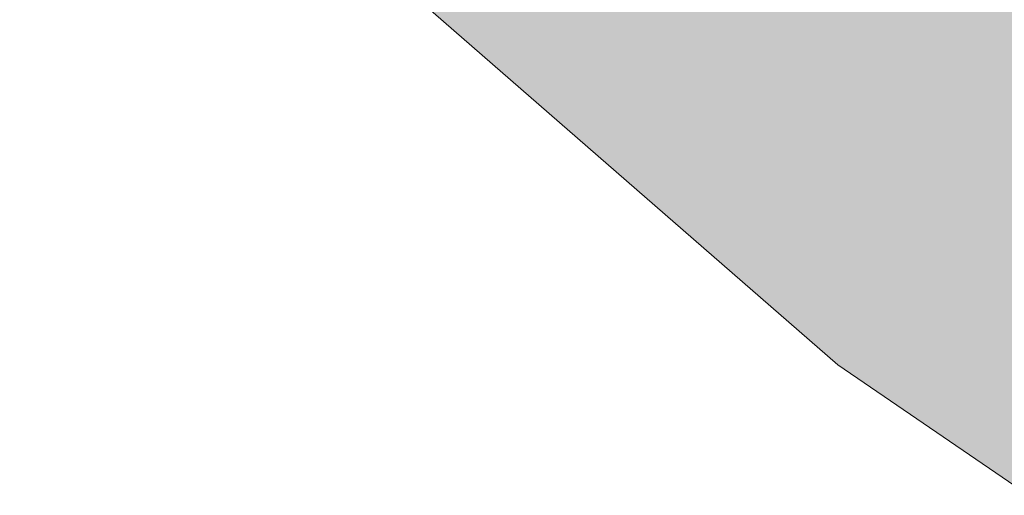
# Model space of a CAD drawing. Header units: centimetres. Extents: x 0 to 79565, y -33811 to 17832.
# Tile 133 of 205: x 6754 to 11608, y -7044 to -4699. Entities that reach past the tile are written whole.
import ezdxf

# ---------------------------------------------------------------- set-up
doc = ezdxf.new("R2010")
doc.units = ezdxf.units.CM
for name, color, linetype, lineweight in [('_Zagospodarowanie terenu (2D)', 7, 'Continuous', 9), ('_Zagospodarowanie terenu (2D)-1', 7, 'Continuous', 9), ('Zagospodarowanie-Powierzchnie-Trawa', 7, 'Continuous', 9)]:
    doc.layers.add(name, color=color, linetype=linetype, lineweight=lineweight)

# ---------------------------------------------------------------- blocks, each defined once
blk = doc.blocks.new('Zagospodarowanie terenu (2D)-1')
at = {"layer": 'Zagospodarowanie-Powierzchnie-Trawa', "linetype": 'Continuous', "lineweight": 0, "true_color": 0x99ff6f, "transparency": 33554457}
blk.add_hatch(color=81, dxfattribs=at).paths.add_polyline_path([(934852511, -397454817.9), (934852469, -397454799.9), (934851229, -397457816.9), (934851477, -397457968.9), (934851685, -397458155.9), (934851842, -397458358.9), (934851943, -397458526.9), (934852003, -397458671.9), (934852069, -397458923.9), (934852097, -397459199.9), (934852076, -397459468.9), (934852016, -397459716.9), (934851977, -397459828.9), (934851243, -397459510.9), (934851168, -397459643.9), (934850924, -397460398.9), (934850750, -397460346.9), (934850636, -397460681.9), (934849625, -397460337.9), (934849735, -397459978.9), (934848794, -397459678.9), (934848752, -397460022.9), (934848866, -397460196.9), (934848893, -397460223.9), (934848947, -397460065.9), (934849293, -397460180.9), (934849129, -397460647.9), (934848873, -397460562.9), (934848405, -397460413.9), (934848538, -397459993.9), (934847111.9, -397457766.3), (934847042, -397457825.9), (934846877, -397458319.9), (934846870, -397458910.9), (934847225, -397459233.9), (934847717, -397460670.9), (934845915, -397463530.9), (934841781, -397461429.9), (934840416, -397462467.9), (934840191, -397462779.9), (934839207, -397464153.9), (934839114, -397464287.9), (934838419, -397465993.9), (934837561, -397468022.9), (934836443, -397470960.9), (934840596, -397472626.9), (934840635, -397472645.9), (934840828, -397472737.9), (934843011, -397473686.9), (934847231, -397477361.9), (934848170, -397478004.9), (934850373, -397470291.9), (934849369, -397470319.9), (934850763, -397462868.9), (934853329, -397462798.9), (934854224, -397460848.9), (934853941, -397459361.9), (934853856, -397456132.9), (934854207.5, -397454960.4), (934854196, -397454738.9), (934853760, -397454354.9), (934853242, -397453887.9), (934853148, -397454014.9), (934853070, -397453962.9), (934853156, -397453820.9), (934852926, -397453624.9), (934852696, -397454233.9)])
at = {"layer": 'Zagospodarowanie-Powierzchnie-Trawa', "flags": 128}
blk.add_lwpolyline([(934847717, -397460670.9), (934845915, -397463530.9), (934841781, -397461429.9), (934840416, -397462467.9), (934840191, -397462779.9), (934839207, -397464153.9), (934839114, -397464287.9), (934838419, -397465993.9), (934837561, -397468022.9), (934836443, -397470960.9), (934840596, -397472626.9), (934840635, -397472645.9), (934840828, -397472737.9), (934843011, -397473686.9), (934847231, -397477361.9), (934848170, -397478004.9), (934850373, -397470291.9), (934849369, -397470319.9), (934850763, -397462868.9), (934853329, -397462798.9), (934854224, -397460848.9)], dxfattribs=at)
blk = doc.blocks.new('Zagospodarowanie terenu (2D)')
at = {"layer": 'Zagospodarowanie-Powierzchnie-Trawa', "linetype": 'Continuous', "lineweight": 0, "true_color": 0x99ff6f, "transparency": 33554457}
blk.add_hatch(color=81, dxfattribs=at).paths.add_polyline_path([(934852511, -397454817.9), (934852469, -397454799.9), (934851229, -397457816.9), (934851477, -397457968.9), (934851685, -397458155.9), (934851842, -397458358.9), (934851943, -397458526.9), (934852003, -397458671.9), (934852069, -397458923.9), (934852097, -397459199.9), (934852076, -397459468.9), (934852016, -397459716.9), (934851977, -397459828.9), (934851243, -397459510.9), (934851168, -397459643.9), (934850924, -397460398.9), (934850750, -397460346.9), (934850636, -397460681.9), (934849625, -397460337.9), (934849735, -397459978.9), (934848794, -397459678.9), (934848752, -397460022.9), (934848866, -397460196.9), (934848893, -397460223.9), (934848947, -397460065.9), (934849293, -397460180.9), (934849129, -397460647.9), (934848873, -397460562.9), (934848405, -397460413.9), (934848538, -397459993.9), (934847111.9, -397457766.3), (934847042, -397457825.9), (934846877, -397458319.9), (934846870, -397458910.9), (934847225, -397459233.9), (934847717, -397460670.9), (934845915, -397463530.9), (934841781, -397461429.9), (934840416, -397462467.9), (934840191, -397462779.9), (934839207, -397464153.9), (934839114, -397464287.9), (934838419, -397465993.9), (934837561, -397468022.9), (934836443, -397470960.9), (934840596, -397472626.9), (934840635, -397472645.9), (934840828, -397472737.9), (934843011, -397473686.9), (934847231, -397477361.9), (934848170, -397478004.9), (934850373, -397470291.9), (934849369, -397470319.9), (934850763, -397462868.9), (934853329, -397462798.9), (934854224, -397460848.9), (934853941, -397459361.9), (934853856, -397456132.9), (934854207.5, -397454960.4), (934854196, -397454738.9), (934853760, -397454354.9), (934853242, -397453887.9), (934853148, -397454014.9), (934853070, -397453962.9), (934853156, -397453820.9), (934852926, -397453624.9), (934852696, -397454233.9)])
at = {"layer": 'Zagospodarowanie-Powierzchnie-Trawa', "flags": 128}
blk.add_lwpolyline([(934847717, -397460670.9), (934845915, -397463530.9), (934841781, -397461429.9), (934840416, -397462467.9), (934840191, -397462779.9), (934839207, -397464153.9), (934839114, -397464287.9), (934838419, -397465993.9), (934837561, -397468022.9), (934836443, -397470960.9), (934840596, -397472626.9), (934840635, -397472645.9), (934840828, -397472737.9), (934843011, -397473686.9), (934847231, -397477361.9), (934848170, -397478004.9), (934850373, -397470291.9), (934849369, -397470319.9), (934850763, -397462868.9), (934853329, -397462798.9), (934854224, -397460848.9)], dxfattribs=at)

msp = doc.modelspace()

# ---------------------------------------------------------------- block references
at = {"layer": '_Zagospodarowanie terenu (2D)-1'}
msp.add_blockref('Zagospodarowanie terenu (2D)-1', (-934836443, 397470960.9), dxfattribs=at)

# ---------------------------------------------------------------- next in the draw order: block references
at = {"layer": '_Zagospodarowanie terenu (2D)'}
msp.add_blockref('Zagospodarowanie terenu (2D)', (-934836443, 397470960.9), dxfattribs=at)

doc.saveas('drawing.dxf')
